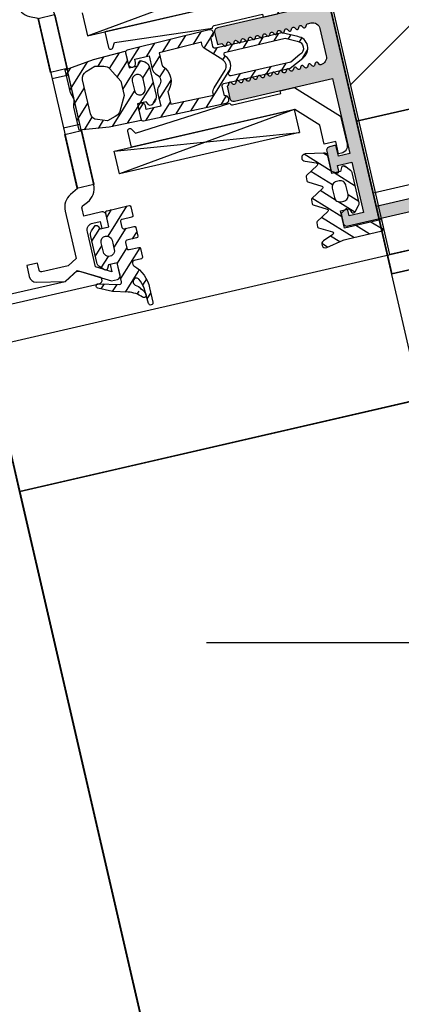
# Model space of a CAD drawing. Header units: centimetres. Extents: x -15121 to 17422, y -60492 to 0.
# Tile 52 of 256: x 1147 to 1152, y -30237 to -30223. Entities that reach past the tile are written whole.
import ezdxf

# ---------------------------------------------------------------- set-up
doc = ezdxf.new("R2010")
doc.units = ezdxf.units.CM
doc.header["$LTSCALE"] = 60
doc.linetypes.add('0', pattern=[0])
doc.linetypes.add('DP', pattern=[0.5, 0.3, -0.2])
for name, color, linetype in [('A-OKN', 3, 'Continuous'), ('A-SCI', 7, 'Continuous'), ('AIKA podłoga deski cała', 2, 'Continuous'), ('AIKA powierzchnie2', 2, 'Continuous'), ('AIKA sufity podwieszane', 8, 'Continuous'), ('AIKA TYNK2', 5, 'Continuous'), ('AIKA wymiarowanie ogólne rzut2', 7, 'Continuous'), ('AIKA ŚCIANA2', 8, 'Continuous'), ('BI_szr', 8, 'Continuous'), ('BSP podkonstrukcja', 8, 'Continuous'), ('podciagi i nadproza', 7, 'DP'), ('RI-ACCESS', 253, 'Continuous'), ('RI-GASKET', 253, 'Continuous'), ('RI-HATCH-I', 253, 'Continuous'), ('RI-HATCH-P', 253, 'Continuous'), ('RI-PROFILE', 8, 'Continuous'), ('słupy', 1, 'Continuous')]:
    doc.layers.add(name, color=color, linetype=linetype)
doc.styles.add('wymiar', font='txt.shx', dxfattribs={"width": 0.6})
doc.dimstyles.new('Dwudziestka', dxfattribs={"dimtxt": 7, "dimasz": 0.7, "dimexe": 5, "dimexo": 0, "dimgap": 2.5, "dimtad": 1, "dimtoh": 1, "dimdec": 3, "dimrnd": 0.5, "dimdsep": 46, "dimtxsty": 'wymiar', "dimblk": 'znacznik', "dimcen": 0, "dimdle": 5, "dimse1": 1, "dimse2": 1, "dimclrd": 256, "dimclre": 256, "dimclrt": 256, "dimadec": 0, "dimazin": 0, "dimtfac": 0.4, "dimtdec": 3, "dimtix": 1, "dimtofl": 0, "dimtmove": 2, "dimatfit": 3, "dimldrblk": 'znacznik', "dimfxl": 1, "dimtolj": 1, "dimarcsym": 0})

# ---------------------------------------------------------------- blocks, each defined once
blk = doc.blocks.new('0342524b')
at = {"layer": 'RI-PROFILE'}
blk.add_lwpolyline([(5.1, 14.15), (5.1, 0.5, -0.414214), (4.6, 0), (2.89, 0), (2.89, 0.61), (2.53, 0.83, -0.578039), (2.53, 1.17), (2.8, 1.33, 0.579014), (2.8, 1.67), (2.53, 1.83, -0.578039), (2.53, 2.17), (2.8, 2.33, 0.579014), (2.8, 2.67), (2.53, 2.83, -0.578039), (2.53, 3.17), (2.8, 3.33, 0.579014), (2.8, 3.67), (2.53, 3.83, -0.578039), (2.53, 4.17), (2.8, 4.33, 0.579014), (2.8, 4.67), (2.53, 4.83, -0.578039), (2.53, 5.17), (2.8, 5.33, 0.579014), (2.8, 5.67), (2.53, 5.83, -0.578039), (2.53, 6.17), (2.8, 6.33, 0.579014), (2.8, 6.67), (2.53, 6.82, -0.578039), (2.53, 7.17), (2.8, 7.32, 0.579014), (2.8, 7.67), (2.53, 7.83, -0.578039), (2.53, 8.17), (2.8, 8.33, 0.579014), (2.8, 8.67), (2.53, 8.83, -0.578039), (2.53, 9.17), (2.8, 9.33, 0.579014), (2.8, 9.67), (2.53, 9.82, -0.578039), (2.53, 10.17), (2.8, 10.32, 0.579014), (2.8, 10.67), (2.53, 10.83, -0.578039), (2.53, 11.17), (2.8, 11.33, 0.579014), (2.8, 11.67), (2.53, 11.83, -0.578039), (2.53, 12.17), (2.8, 12.33, 0.267843), (2.9, 12.5), (2.9, 13, 0.414214), (1.9, 14), (-1.91, 14, 0.414214), (-2.91, 13), (-2.91, 12.88), (-2.54, 12.67, -0.576369), (-2.54, 12.33), (-2.81, 12.17, 0.576369), (-2.81, 11.83), (-2.54, 11.67, -0.576369), (-2.54, 11.33), (-2.81, 11.17, 0.576369), (-2.81, 10.83), (-2.54, 10.67, -0.576369), (-2.54, 10.33), (-2.81, 10.17, 0.576369), (-2.81, 9.83), (-2.54, 9.67, -0.576369), (-2.54, 9.33), (-2.81, 9.17, 0.576369), (-2.81, 8.83), (-2.54, 8.67, -0.576369), (-2.54, 8.33), (-2.81, 8.17, 0.576369), (-2.81, 7.83), (-2.54, 7.67, -0.576369), (-2.54, 7.33), (-2.81, 7.17, 0.576369), (-2.81, 6.83), (-2.54, 6.67, -0.576369), (-2.54, 6.33), (-2.81, 6.17, 0.576369), (-2.81, 5.83), (-2.54, 5.67, -0.576369), (-2.54, 5.33), (-2.81, 5.17, 0.576369), (-2.81, 4.83), (-2.54, 4.67, -0.576369), (-2.54, 4.33), (-2.81, 4.17, 0.576369), (-2.81, 3.83), (-2.54, 3.67, -0.576369), (-2.54, 3.33), (-2.81, 3.17, 0.576369), (-2.81, 2.83), (-2.54, 2.67, -0.576369), (-2.54, 2.33), (-2.81, 2.17, 0.576369), (-2.81, 1.83), (-2.54, 1.67, -0.576369), (-2.54, 1.33), (-2.81, 1.17, 0.576369), (-2.81, 0.83), (-2.54, 0.67, -0.576369), (-2.54, 0.33), (-2.91, 0.11), (-2.91, 0), (-4.6, 0, -0.414214), (-5.1, 0.5), (-5.1, 14.15), (-15.5, 14.15), (-15.5, 12.55), (-14, 12.55), (-14, 11.65, -0.414214), (-14.5, 11.15), (-17.27, 11.15), (-17.67, 11.85, -0.57752), (-17.5, 12.15), (-16.7, 12.15), (-16.7, 14.15), (-23.7, 14.15), (-23.7, 12.15), (-22.9, 12.15, -0.57752), (-22.73, 11.85), (-23.13, 11.15), (-24.5, 11.15, -0.4142), (-25, 11.65), (-25, 119.85, -0.4142)], format="xyb", dxfattribs=at)
blk.add_lwpolyline([(-23.3, 26), (-23.3, 16), (23.3, 16)], dxfattribs=at)
blk = doc.blocks.new('0342524')
at = {"layer": 'RI-HATCH-P'}
h = blk.add_hatch(color=256, dxfattribs=at)
edge = h.paths.add_edge_path()
edge.add_arc((2.63, 3), 0.2, 119.7757, 239.894, ccw=False)
edge.add_line((2.53, 3.17), (2.8, 3.33))
edge.add_arc((2.7, 3.5), 0.199, 300.0227, 60.3085)
edge.add_line((2.8, 3.67), (2.53, 3.83))
edge.add_arc((2.63, 4), 0.2, 119.7757, 239.894, ccw=False)
edge.add_line((2.53, 4.17), (2.8, 4.33))
edge.add_arc((2.7, 4.5), 0.199, 300.0227, 60.3085)
edge.add_line((2.8, 4.67), (2.53, 4.83))
edge.add_arc((2.63, 5), 0.2, 119.7757, 239.894, ccw=False)
edge.add_line((2.53, 5.17), (2.8, 5.33))
edge.add_arc((2.7, 5.5), 0.199, 300.0227, 60.3085)
edge.add_line((2.8, 5.67), (2.53, 5.83))
edge.add_arc((2.63, 6), 0.2, 119.7757, 239.894, ccw=False)
edge.add_line((2.53, 6.17), (2.8, 6.33))
edge.add_arc((2.7, 6.5), 0.199, 300.0227, 60.3085)
edge.add_line((2.8, 6.67), (2.53, 6.82))
edge.add_arc((2.63, 7), 0.2, 119.7757, 239.894, ccw=False)
edge.add_line((2.53, 7.17), (2.8, 7.32))
edge.add_arc((2.7, 7.5), 0.199, 300.0227, 60.3085)
edge.add_line((2.8, 7.67), (2.53, 7.83))
edge.add_arc((2.63, 8), 0.2, 119.7757, 239.894, ccw=False)
edge.add_line((2.53, 8.17), (2.8, 8.33))
edge.add_arc((2.7, 8.5), 0.199, 300.0227, 60.3085)
edge.add_line((2.8, 8.67), (2.53, 8.83))
edge.add_arc((2.63, 9), 0.2, 119.7757, 239.894, ccw=False)
edge.add_line((2.53, 9.17), (2.8, 9.33))
edge.add_arc((2.7, 9.5), 0.199, 300.0227, 60.3085)
edge.add_line((2.8, 9.67), (2.53, 9.82))
edge.add_arc((2.63, 10), 0.2, 119.7757, 239.894, ccw=False)
edge.add_line((2.53, 10.17), (2.8, 10.32))
edge.add_arc((2.7, 10.5), 0.199, 300.0227, 60.3085)
edge.add_line((2.8, 10.67), (2.53, 10.83))
edge.add_arc((2.63, 11), 0.2, 119.7757, 239.894, ccw=False)
edge.add_line((2.53, 11.17), (2.8, 11.33))
edge.add_arc((2.7, 11.5), 0.199, 300.0227, 60.3085)
edge.add_line((2.8, 11.67), (2.53, 11.83))
edge.add_arc((2.63, 12), 0.2, 119.7757, 239.894, ccw=False)
edge.add_line((2.53, 12.17), (2.8, 12.33))
edge.add_arc((2.7, 12.5), 0.199, 300.0227, 360)
edge.add_line((2.9, 12.5), (2.9, 13))
edge.add_arc((1.9, 13), 1, 0, 90)
edge.add_line((1.9, 14), (-1.91, 14))
edge.add_arc((-1.91, 13), 1, 90, 180)
edge.add_line((-2.91, 13), (-2.91, 12.88))
edge.add_line((-2.91, 12.88), (-2.54, 12.67))
edge.add_arc((-2.64, 12.5), 0.201, 300.0843, 59.9157, ccw=False)
edge.add_line((-2.54, 12.33), (-2.81, 12.17))
edge.add_arc((-2.7, 12), 0.201, 120.0843, 239.9157)
edge.add_line((-2.81, 11.83), (-2.54, 11.67))
edge.add_arc((-2.64, 11.5), 0.201, 300.0843, 59.9157, ccw=False)
edge.add_line((-2.54, 11.33), (-2.81, 11.17))
edge.add_arc((-2.7, 11), 0.201, 120.0843, 239.9157)
edge.add_line((-2.81, 10.83), (-2.54, 10.67))
edge.add_arc((-2.64, 10.5), 0.201, 300.0843, 59.9157, ccw=False)
edge.add_line((-2.54, 10.33), (-2.81, 10.17))
edge.add_arc((-2.7, 10), 0.201, 120.0843, 239.9157)
edge.add_line((-2.81, 9.83), (-2.54, 9.67))
edge.add_arc((-2.64, 9.5), 0.201, 300.0843, 59.9157, ccw=False)
edge.add_line((-2.54, 9.33), (-2.81, 9.17))
edge.add_arc((-2.7, 9), 0.201, 120.0843, 239.9157)
edge.add_line((-2.81, 8.83), (-2.54, 8.67))
edge.add_arc((-2.64, 8.5), 0.201, 300.0843, 59.9157, ccw=False)
edge.add_line((-2.54, 8.33), (-2.81, 8.17))
edge.add_arc((-2.7, 8), 0.201, 120.0843, 239.9157)
edge.add_line((-2.81, 7.83), (-2.54, 7.67))
edge.add_arc((-2.64, 7.5), 0.201, 300.0843, 59.9157, ccw=False)
edge.add_line((-2.54, 7.33), (-2.81, 7.17))
edge.add_arc((-2.7, 7), 0.201, 120.0843, 239.9157)
edge.add_line((-2.81, 6.83), (-2.54, 6.67))
edge.add_arc((-2.64, 6.5), 0.201, 300.0843, 59.9157, ccw=False)
edge.add_line((-2.54, 6.33), (-2.81, 6.17))
edge.add_arc((-2.7, 6), 0.201, 120.0843, 239.9157)
edge.add_line((-2.81, 5.83), (-2.54, 5.67))
edge.add_arc((-2.64, 5.5), 0.201, 300.0843, 59.9157, ccw=False)
edge.add_line((-2.54, 5.33), (-2.81, 5.17))
edge.add_arc((-2.7, 5), 0.201, 120.0843, 239.9157)
edge.add_line((-2.81, 4.83), (-2.54, 4.67))
edge.add_arc((-2.64, 4.5), 0.201, 300.0843, 59.9157, ccw=False)
edge.add_line((-2.54, 4.33), (-2.81, 4.17))
edge.add_arc((-2.7, 4), 0.201, 120.0843, 239.9157)
edge.add_line((-2.81, 3.83), (-2.54, 3.67))
edge.add_arc((-2.64, 3.5), 0.201, 300.0843, 59.9157, ccw=False)
edge.add_line((-2.54, 3.33), (-2.81, 3.17))
edge.add_arc((-2.7, 3), 0.201, 120.0843, 239.9157)
edge.add_line((-2.81, 2.83), (-2.54, 2.67))
edge.add_arc((-2.64, 2.5), 0.201, 300.0843, 59.9157, ccw=False)
edge.add_line((-2.54, 2.33), (-2.81, 2.17))
edge.add_arc((-2.7, 2), 0.201, 120.0843, 239.9157)
edge.add_line((-2.81, 1.83), (-2.54, 1.67))
edge.add_arc((-2.64, 1.5), 0.201, 300.0843, 59.9157, ccw=False)
edge.add_line((-2.54, 1.33), (-2.81, 1.17))
edge.add_arc((-2.7, 1), 0.201, 120.0843, 239.9157)
edge.add_line((-2.81, 0.83), (-2.54, 0.67))
edge.add_arc((-2.64, 0.5), 0.201, 300.0843, 59.9157, ccw=False)
edge.add_line((-2.54, 0.33), (-2.91, 0.11))
edge.add_line((-2.91, 0.11), (-2.91, 0))
edge.add_line((-2.91, 0), (-4.6, 0))
edge.add_arc((-4.6, 0.5), 0.5, 180, 270, ccw=False)
edge.add_line((-5.1, 0.5), (-5.1, 14.15))
edge.add_line((-5.1, 14.15), (-15.5, 14.15))
edge.add_line((-15.5, 14.15), (-15.5, 12.55))
edge.add_line((-15.5, 12.55), (-14, 12.55))
edge.add_line((-14, 12.55), (-14, 11.65))
edge.add_arc((-14.5, 11.65), 0.5, 270, 360, ccw=False)
edge.add_line((-14.5, 11.15), (-17.27, 11.15))
edge.add_line((-17.27, 11.15), (-17.67, 11.85))
edge.add_arc((-17.5, 11.95), 0.2, 90.0148, 210.044, ccw=False)
edge.add_line((-17.5, 12.15), (-16.7, 12.15))
edge.add_line((-16.7, 12.15), (-16.7, 14.15))
edge.add_line((-16.7, 14.15), (-23.7, 14.15))
edge.add_line((-23.7, 14.15), (-23.7, 12.15))
edge.add_line((-23.7, 12.15), (-22.9, 12.15))
edge.add_arc((-22.9, 11.95), 0.2, 329.956, 89.9852, ccw=False)
edge.add_line((-22.73, 11.85), (-23.13, 11.15))
edge.add_line((-23.13, 11.15), (-24.5, 11.15))
edge.add_arc((-24.5, 11.65), 0.5, 180.0013, 269.9987, ccw=False)
edge.add_line((-25, 11.65), (-25, 119.85))
edge.add_arc((-24.5, 119.85), 0.5, 90.0013, 179.9987, ccw=False)
edge.add_line((-24.5, 120.35), (24.5, 120.35))
edge.add_arc((24.5, 119.85), 0.5, 0.0013, 89.9987, ccw=False)
edge.add_line((25, 119.85), (25, 11.65))
edge.add_arc((24.5, 11.65), 0.5, 270.0013, 359.9987, ccw=False)
edge.add_line((24.5, 11.15), (23.13, 11.15))
edge.add_line((23.13, 11.15), (22.73, 11.85))
edge.add_arc((22.9, 11.95), 0.2, 90.0148, 210.044, ccw=False)
edge.add_line((22.9, 12.15), (23.7, 12.15))
edge.add_line((23.7, 12.15), (23.7, 14.15))
edge.add_line((23.7, 14.15), (16.7, 14.15))
edge.add_line((16.7, 14.15), (16.7, 12.15))
edge.add_line((16.7, 12.15), (17.5, 12.15))
edge.add_arc((17.5, 11.95), 0.2, 329.956, 89.9852, ccw=False)
edge.add_line((17.67, 11.85), (17.27, 11.15))
edge.add_line((17.27, 11.15), (14.5, 11.15))
edge.add_arc((14.5, 11.65), 0.5, 180, 270, ccw=False)
edge.add_line((14, 11.65), (14, 12.55))
edge.add_line((14, 12.55), (15.5, 12.55))
edge.add_line((15.5, 12.55), (15.5, 14.15))
edge.add_line((15.5, 14.15), (5.1, 14.15))
edge.add_line((5.1, 14.15), (5.1, 0.5))
edge.add_arc((4.6, 0.5), 0.5, 270, 360, ccw=False)
edge.add_line((4.6, 0), (2.89, 0))
edge.add_line((2.89, 0), (2.89, 0.61))
edge.add_line((2.89, 0.61), (2.53, 0.83))
edge.add_arc((2.63, 1), 0.2, 119.7757, 239.894, ccw=False)
edge.add_line((2.53, 1.17), (2.8, 1.33))
edge.add_arc((2.7, 1.5), 0.199, 300.0227, 60.3085)
edge.add_line((2.8, 1.67), (2.53, 1.83))
edge.add_arc((2.63, 2), 0.2, 119.7757, 239.894, ccw=False)
edge.add_line((2.53, 2.17), (2.8, 2.33))
edge.add_arc((2.7, 2.5), 0.199, 300.0227, 60.3085)
edge.add_line((2.8, 2.67), (2.53, 2.83))
edge = h.paths.add_edge_path(flags=0)
edge.add_line((-21.84, 118.01), (-22, 117.85))
edge.add_line((-22, 117.85), (-22.5, 117.85))
edge.add_line((-22.5, 117.85), (-22.5, 117.45))
edge.add_line((-22.5, 117.45), (-22.66, 117.29))
edge.add_arc((-22.52, 117.15), 0.2, 135, 225)
edge.add_line((-22.66, 117.01), (-22.34, 116.69))
edge.add_arc((-22.48, 116.55), 0.2, 315, 45, ccw=False)
edge.add_line((-22.34, 116.41), (-22.66, 116.09))
edge.add_arc((-22.52, 115.95), 0.2, 135, 225)
edge.add_line((-22.66, 115.81), (-22.34, 115.49))
edge.add_arc((-22.48, 115.35), 0.2, 315, 45, ccw=False)
edge.add_line((-22.34, 115.21), (-22.66, 114.89))
edge.add_arc((-22.52, 114.75), 0.2, 135, 225)
edge.add_line((-22.66, 114.61), (-22.34, 114.29))
edge.add_arc((-22.48, 114.15), 0.2, 315, 45, ccw=False)
edge.add_line((-22.34, 114.01), (-23.3, 113.05))
edge.add_line((-23.3, 113.05), (-23.3, 103.25))
edge.add_line((-23.3, 103.25), (-21.9, 103.25))
edge.add_arc((-21.9, 102.35), 0.9, 270.0637, 90, ccw=False)
edge.add_line((-21.9, 101.45), (-23.3, 101.45))
edge.add_line((-23.3, 101.45), (-23.3, 91.45))
edge.add_line((-23.3, 91.45), (-22.5, 90.45))
edge.add_line((-22.5, 90.45), (-22.5, 86.45))
edge.add_line((-22.5, 86.45), (-23.3, 85.45))
edge.add_line((-23.3, 85.45), (-23.3, 32))
edge.add_line((-23.3, 32), (-22.5, 31))
edge.add_line((-22.5, 31), (-22.5, 27))
edge.add_line((-22.5, 27), (-23.3, 26))
edge.add_line((-23.3, 26), (-23.3, 16))
edge.add_line((-23.3, 16), (23.3, 16))
edge.add_line((23.3, 16), (23.3, 26))
edge.add_line((23.3, 26), (22.5, 27))
edge.add_line((22.5, 27), (22.5, 31))
edge.add_line((22.5, 31), (23.3, 32))
edge.add_line((23.3, 32), (23.3, 85.45))
edge.add_line((23.3, 85.45), (22.5, 86.45))
edge.add_line((22.5, 86.45), (22.5, 90.45))
edge.add_line((22.5, 90.45), (23.3, 91.45))
edge.add_line((23.3, 91.45), (23.3, 101.45))
edge.add_line((23.3, 101.45), (21.9, 101.45))
edge.add_arc((21.9, 102.35), 0.9, 90, 269.9363, ccw=False)
edge.add_line((21.9, 103.25), (23.3, 103.25))
edge.add_line((23.3, 103.25), (23.3, 113.05))
edge.add_line((23.3, 113.05), (22.34, 114.01))
edge.add_arc((22.48, 114.15), 0.2, 135, 225, ccw=False)
edge.add_line((22.34, 114.29), (22.66, 114.61))
edge.add_arc((22.52, 114.75), 0.2, 315, 45)
edge.add_line((22.66, 114.89), (22.34, 115.21))
edge.add_arc((22.48, 115.35), 0.2, 135, 225, ccw=False)
edge.add_line((22.34, 115.49), (22.66, 115.81))
edge.add_arc((22.52, 115.95), 0.2, 315, 45)
edge.add_line((22.66, 116.09), (22.34, 116.41))
edge.add_arc((22.48, 116.55), 0.2, 135, 225, ccw=False)
edge.add_line((22.34, 116.69), (22.7, 117.05))
edge.add_line((22.7, 117.05), (22.5, 117.25))
edge.add_line((22.5, 117.25), (22.5, 117.85))
edge.add_line((22.5, 117.85), (21.8, 117.85))
edge.add_line((21.8, 117.85), (21.6, 118.05))
edge.add_line((21.6, 118.05), (21.24, 117.69))
edge.add_arc((21.1, 117.83), 0.2, 225, 315, ccw=False)
edge.add_line((20.96, 117.69), (20.64, 118.01))
edge.add_arc((20.5, 117.87), 0.2, 45, 135)
edge.add_line((20.36, 118.01), (20.04, 117.69))
edge.add_arc((19.9, 117.83), 0.2, 225, 315, ccw=False)
edge.add_line((19.76, 117.69), (19.44, 118.01))
edge.add_arc((19.3, 117.87), 0.2, 45, 135)
edge.add_line((19.16, 118.01), (18.84, 117.69))
edge.add_arc((18.7, 117.83), 0.2, 225, 315, ccw=False)
edge.add_line((18.56, 117.69), (18.24, 118.01))
edge.add_arc((18.1, 117.87), 0.2, 45, 135)
edge.add_line((17.96, 118.01), (17.64, 117.69))
edge.add_arc((17.5, 117.83), 0.2, 225, 315, ccw=False)
edge.add_line((17.36, 117.69), (17.04, 118.01))
edge.add_arc((16.9, 117.87), 0.2, 45, 135)
edge.add_line((16.76, 118.01), (16.44, 117.69))
edge.add_arc((16.3, 117.83), 0.2, 225, 315, ccw=False)
edge.add_line((16.16, 117.69), (15.2, 118.65))
edge.add_line((15.2, 118.65), (-15.2, 118.65))
edge.add_line((-15.2, 118.65), (-16.16, 117.69))
edge.add_arc((-16.3, 117.83), 0.2, 225, 315, ccw=False)
edge.add_line((-16.44, 117.69), (-16.76, 118.01))
edge.add_arc((-16.9, 117.87), 0.2, 45, 135)
edge.add_line((-17.04, 118.01), (-17.36, 117.69))
edge.add_arc((-17.5, 117.83), 0.2, 225, 315, ccw=False)
edge.add_line((-17.64, 117.69), (-17.96, 118.01))
edge.add_arc((-18.1, 117.87), 0.2, 45, 135)
edge.add_line((-18.24, 118.01), (-18.56, 117.69))
edge.add_arc((-18.7, 117.83), 0.2, 225, 315, ccw=False)
edge.add_line((-18.84, 117.69), (-19.16, 118.01))
edge.add_arc((-19.3, 117.87), 0.2, 45, 135)
edge.add_line((-19.44, 118.01), (-19.76, 117.69))
edge.add_arc((-19.9, 117.83), 0.2, 225, 315, ccw=False)
edge.add_line((-20.04, 117.69), (-20.36, 118.01))
edge.add_arc((-20.5, 117.87), 0.2, 45, 135)
edge.add_line((-20.64, 118.01), (-20.96, 117.69))
edge.add_arc((-21.1, 117.83), 0.2, 225, 315, ccw=False)
edge.add_line((-21.24, 117.69), (-21.56, 118.01))
edge.add_arc((-21.7, 117.87), 0.2, 45, 135)
blk.add_blockref('0342524b', (0, 0))
blk = doc.blocks.new('0340070B')
at = {"layer": 'RI-HATCH-I'}
h = blk.add_hatch(dxfattribs=at)
h.set_pattern_fill('_U', color=256, scale=1.5, angle=45, style=0, pattern_type=0)
h.set_pattern_definition([(45, (-168.296, -76.7082), (-1.06066, 1.06066), [])])
edge = h.paths.add_edge_path(flags=16)
edge.add_line((1.78, -7.8), (1.7, -7.72))
edge.add_arc((0, -9.42), 2.4, 45, 135)
edge.add_line((-1.7, -7.72), (-1.78, -7.8))
edge.add_line((-1.78, -7.8), (-3.57, -7.8))
edge.add_line((-3.57, -7.8), (-3.67, -1.9))
edge.add_line((-3.67, -1.9), (-3.42, -1.9))
edge.add_arc((-3.42, -0.9), 1, 269.9827, 314.981)
edge.add_line((-2.71, -1.61), (-0.71, 0.39))
edge.add_arc((0, -0.31), 1, 44.9999, 135.0001, ccw=False)
edge.add_line((0.71, 0.39), (2.71, -1.61))
edge.add_arc((3.42, -0.9), 1, 225.019, 270.0173)
edge.add_line((3.42, -1.9), (3.67, -1.9))
edge.add_line((3.67, -1.9), (3.57, -7.8))
edge.add_line((3.57, -7.8), (1.78, -7.8))
edge = h.paths.add_edge_path()
edge.add_line((-2.45, -0.2), (-2.45, 2.9))
edge.add_arc((-2.45, 3), 0.1, 90, 270, ccw=False)
edge.add_line((-2.45, 3.1), (-2.45, 5.9))
edge.add_arc((-2.45, 6), 0.1, 90, 270, ccw=False)
edge.add_line((-2.45, 6.1), (-2.45, 9))
edge.add_line((-2.45, 9), (-1.49, 10.98))
edge.add_arc((0, 10.4), 1.6, 21.4224, 158.5776, ccw=False)
edge.add_line((1.49, 10.98), (2.45, 9))
edge.add_line((2.45, 9), (2.45, 6.1))
edge.add_arc((2.45, 6), 0.1, 270, 90, ccw=False)
edge.add_line((2.45, 5.9), (2.45, 3.1))
edge.add_arc((2.45, 3), 0.1, 270, 90, ccw=False)
edge.add_line((2.45, 2.9), (2.45, -0.2))
edge.add_arc((2.75, -0.2), 0.3, 180.0013, 269.9987)
edge.add_line((2.75, -0.5), (4.09, -0.5))
edge.add_arc((4.59, -0.5), 0.5, 0.4454, 179.8983, ccw=False)
edge.add_line((5.09, -0.5), (4.9, -11.91))
edge.add_arc((4.6, -11.9), 0.3, 270.0183, 359.2126, ccw=False)
edge.add_line((4.6, -12.2), (3, -12.2))
edge.add_arc((3, -11.7), 0.5, 90, 270, ccw=False)
edge.add_line((3, -11.2), (3.5, -11.2))
edge.add_line((3.5, -11.2), (3.5, -9.2))
edge.add_line((3.5, -9.2), (1.61, -9.2))
edge.add_arc((1.61, -8.2), 1, 224.9904, 269.9887, ccw=False)
edge.add_line((0.91, -8.91), (0.71, -8.71))
edge.add_arc((0, -9.42), 1, 44.9999, 135.0001)
edge.add_line((-0.71, -8.71), (-0.91, -8.91))
edge.add_arc((-1.61, -8.2), 1, 270.0113, 315.0096, ccw=False)
edge.add_line((-1.61, -9.2), (-3.5, -9.2))
edge.add_line((-3.5, -9.2), (-3.5, -11.2))
edge.add_line((-3.5, -11.2), (-3, -11.2))
edge.add_arc((-3, -11.7), 0.5, 270, 90, ccw=False)
edge.add_line((-3, -12.2), (-4.6, -12.2))
edge.add_arc((-4.6, -11.9), 0.3, 180.7874, 269.9817, ccw=False)
edge.add_line((-4.9, -11.91), (-5.09, -0.5))
edge.add_arc((-4.59, -0.5), 0.5, 0.3453, 180.686, ccw=False)
edge.add_line((-4.09, -0.5), (-2.75, -0.5))
edge.add_arc((-2.75, -0.2), 0.3, 269.8139, 359.9954)
edge = h.paths.add_edge_path(flags=16)
edge.add_line((1.65, 1.02), (1.65, 9.27))
edge.add_line((1.65, 9.27), (0.93, 10.76))
edge.add_arc((0, 10.4), 1, 21.5109, 161.0609)
edge.add_line((-0.95, 10.72), (-1.65, 9.27))
edge.add_line((-1.65, 9.27), (-1.65, 1.02))
edge.add_arc((-1.35, 1.02), 0.3, 180.0085, 315.0063)
edge.add_line((-1.14, 0.81), (-1.13, 0.82))
edge.add_arc((0, -0.31), 1.6, 45.0005, 134.9995, ccw=False)
edge.add_line((1.13, 0.82), (1.14, 0.81))
edge.add_arc((1.35, 1.02), 0.3, 224.9937, 359.9915)
edge.add_line((1.65, 1.02), (1.65, 1.02))
at = {"layer": 'RI-PROFILE'}
blk.add_lwpolyline([(-2.45, -0.2), (-2.45, 2.9, -1), (-2.45, 3.1), (-2.45, 5.9, -1), (-2.45, 6.1), (-2.45, 9), (-1.49, 10.98, -0.681867), (1.49, 10.98), (2.45, 9), (2.45, 6.1, -1), (2.45, 5.9), (2.45, 3.1, -1), (2.45, 2.9), (2.45, -0.2, 0.4142), (2.75, -0.5), (4.09, -0.5, -0.995237), (5.09, -0.5), (4.9, -11.91, -0.410101), (4.6, -12.2), (3, -12.2, -1), (3, -11.2), (3.5, -11.2), (3.5, -9.2), (1.61, -9.2, -0.198905), (0.91, -8.91), (0.71, -8.71, 0.414215), (-0.71, -8.71), (-0.91, -8.91, -0.198905), (-1.61, -9.2), (-3.5, -9.2), (-3.5, -11.2), (-3, -11.2, -1), (-3, -12.2), (-4.6, -12.2, -0.410101), (-4.9, -11.91), (-5.09, -0.5, -1.002977), (-4.09, -0.5), (-2.75, -0.5, 0.415141), (-2.45, -0.2)], format="xyb", dxfattribs=at)
for points in [[(1.65, 1.02), (1.65, 9.27), (0.93, 10.76, 0.697286), (-0.95, 10.72), (-1.65, 9.27), (-1.65, 1.02, 0.668165), (-1.14, 0.81), (-1.13, 0.82, -0.414209), (1.13, 0.82), (1.14, 0.81, 0.668165), (1.65, 1.02)], [(1.78, -7.8), (1.7, -7.72, 0.414213), (-1.7, -7.72), (-1.78, -7.8), (-3.57, -7.8), (-3.67, -1.9), (-3.42, -1.9, 0.198905), (-2.71, -1.61), (-0.71, 0.39, -0.414215), (0.71, 0.39), (2.71, -1.61, 0.198905), (3.42, -1.9), (3.67, -1.9), (3.57, -7.8)]]:
    blk.add_lwpolyline(points, format="xyb", close=True, dxfattribs=at)
blk = doc.blocks.new('0809523V')
at = {"layer": 'RI-HATCH-I'}
h = blk.add_hatch(dxfattribs=at)
h.set_pattern_fill('_U', color=256, scale=1.5, angle=135, style=0, pattern_type=0)
h.set_pattern_definition([(135, (8.7866, -8.6232), (-1.06066, -1.06066), [])])
edge = h.paths.add_edge_path(flags=16)
edge.add_arc((-0.75, 0.66), 0.75, 0.0001, 179.9999, ccw=False)
edge.add_line((0, 0.66), (0, -0.64))
edge.add_arc((-0.75, -0.64), 0.75, 180.0001, 359.9999, ccw=False)
edge.add_line((-1.5, -0.64), (-1.5, 0.66))
edge = h.paths.add_edge_path()
edge.add_line((-2.7, 1.98), (-2.7, -1.95))
edge.add_arc((-1.7, -1.95), 0.999, 180.0177, 236.731)
edge.add_line((-2.25, -2.78), (-1.86, -3.04))
edge.add_arc((-1.7, -2.79), 0.298, 236.3543, 331.97)
edge.add_line((-1.44, -2.93), (-1.2, -2.49))
edge.add_line((-1.2, -2.49), (0, -2.49))
edge.add_line((0, -2.49), (0, -4.79))
edge.add_line((0, -4.79), (4.46, -4.71))
edge.add_line((4.46, -4.71), (8.5, -4.2))
edge.add_line((8.5, -4.2), (8.5, -1))
edge.add_line((8.5, -1), (8.2, 0))
edge.add_line((8.2, 0), (8.5, 1))
edge.add_line((8.5, 1), (8.5, 4.2))
edge.add_line((8.5, 4.2), (4.46, 4.72))
edge.add_line((4.46, 4.72), (0, 4.81))
edge.add_line((0, 4.81), (0, 2.51))
edge.add_line((0, 2.51), (-1.2, 2.51))
edge.add_line((-1.2, 2.51), (-1.44, 2.96))
edge.add_arc((-1.7, 2.82), 0.298, 28.03, 123.6457)
edge.add_line((-1.86, 3.06), (-2.25, 2.81))
edge.add_arc((-1.7, 1.98), 0.999, 123.2563, 179.995)
edge = h.paths.add_edge_path(flags=16)
edge.add_arc((3.44, 2.5), 1, 97.5355, 151.62)
edge.add_line((2.56, 2.97), (1.5, 1.01))
edge.add_line((1.5, 1.01), (1.5, -0.99))
edge.add_line((1.5, -0.99), (2.56, -2.94))
edge.add_arc((3.44, -2.47), 1, 208.38, 262.4645)
edge.add_line((3.31, -3.46), (4.46, -3.81))
edge.add_line((4.46, -3.81), (5.76, -3.33))
edge.add_arc((5.5, -2.37), 1, 285.0373, 0)
edge.add_line((6.5, -2.37), (6.5, 2.37))
edge.add_arc((5.5, 2.37), 1, 0, 74.9627)
edge.add_line((5.76, 3.33), (4.46, 3.8))
edge.add_line((4.46, 3.8), (3.31, 3.49))
at = {"layer": 'RI-GASKET'}
for points in [[(-2.7, 1.98), (-2.7, -1.95, 0.252636), (-2.25, -2.78), (-1.86, -3.04, 0.443221), (-1.44, -2.93), (-1.2, -2.49), (0, -2.49), (0, -4.79), (4.46, -4.71), (8.5, -4.2), (8.5, -1), (8.2, 0), (8.5, 1), (8.5, 4.2), (4.46, 4.72), (0, 4.81), (0, 2.51), (-1.2, 2.51), (-1.44, 2.96, 0.443221), (-1.86, 3.06), (-2.25, 2.81, 0.252754)], [(3.31, 3.49, 0.240469), (2.56, 2.97), (1.5, 1.01), (1.5, -0.99), (2.56, -2.94, 0.240469), (3.31, -3.46), (4.46, -3.81), (5.76, -3.33, 0.339273), (6.5, -2.37), (6.5, 2.37, 0.339273), (5.76, 3.33), (4.46, 3.8)], [(-1.5, 0.66, -0.999997), (0, 0.66), (0, -0.64, -0.999997), (-1.5, -0.64)]]:
    blk.add_lwpolyline(points, format="xyb", close=True, dxfattribs=at)
blk = doc.blocks.new('07382082')
at = {"layer": 'RI-ACCESS'}
blk.add_lwpolyline([(3.8, -8.4), (-1.4, -3.2), (-1.4, 0.7, -0.41434001), (-0.4, 1.7), (0, 1.7), (0, 0), (1.6002, 0), (1.6002, -2.665), (4.4356, -5.5), (27.1, -5.5), (27.1, -7.7, -0.76745), (26.54, -7.85), (26.165, -7.2), (12.8, -8.3, 0.4142), (12.5, -8), (5.8, -8), (5.8, -8.4)], format="xyb", close=True, dxfattribs=at)
blk = doc.blocks.new('0342535b')
at = {"layer": 'RI-PROFILE'}
blk.add_lwpolyline([(-15.65, -0.5), (-15.65, -3), (-14.65, -3, 0.297959), (-14.2, -2.7), (-13.92, -2.08, -0.297959), (-11.82, -0.7), (11.72, -0.7, -0.297959), (13.83, -2.08), (14.1, -2.7, 0.297959), (14.56, -3), (15.55, -3), (15.55, -0.5, -0.414214), (16.05, 0), (17.75, 0), (17.75, -1), (16.75, -1), (16.75, -2, 0.414214), (17.75, -3), (22.6, -3), (23.75, -1), (22.75, -1), (22.75, 0), (24.45, 0, -0.414203), (24.95, -0.5), (24.95, -1.32), (22.54, -5.5), (23.65, -7.42), (22.84, -11.28, -0.339529), (21.88, -12.02), (20.35, -12.02), (20.35, -10.52), (21.35, -10.52, 0.414203), (21.65, -10.22), (21.65, -6.56), (20.92, -5.3), (14.33, -5.3, -0.277424), (12.3, -4.08), (11.82, -3), (-11.82, -3), (-12.39, -4.08, -0.277424), (-14.42, -5.3), (-21.01, -5.3), (-21.74, -6.56), (-21.74, -10.22, 0.414203), (-21.44, -10.52), (-20.45, -10.52), (-20.45, -12.02), (-21.97, -12.02, -0.339302), (-22.93, -11.28), (-23.74, -7.42), (-22.63, -5.5), (-25.05, -1.32), (-25.05, -0.5, -0.414203), (-24.55, 0), (-22.85, 0), (-22.85, -1), (-23.85, -1), (-22.69, -3), (-17.85, -3, 0.414214), (-16.85, -2), (-16.85, -1), (-17.85, -1), (-17.85, 0), (-16.15, 0, -0.414214)], format="xyb", close=True, dxfattribs=at)
for points in [[(-11.8, -3.06), (-11.77, -3), (-4.3, -3), (-4.3, -0.7), (-11.77, -0.7), (-11.8, -0.7)], [(11.77, -0.7), (4.3, -0.7), (4.3, -3), (11.8, -3), (11.8, -0.7)]]:
    blk.add_lwpolyline(points, close=True, dxfattribs=at)
blk.add_lwpolyline([(3.4, -0.7), (3.4, -3), (-3.4, -3), (-3.4, -0.7), (3.4, -0.7)], dxfattribs=at)
blk = doc.blocks.new('0809843v2')
at = {"layer": 'RI-HATCH-I'}
h = blk.add_hatch(dxfattribs=at)
h.set_pattern_fill('_U', color=256, scale=1.5, angle=405, style=0, pattern_type=0)
h.set_pattern_definition([(135, (-59.275, -52.7701), (1.06066, 1.06066), [])])
edge = h.paths.add_edge_path(flags=16)
edge.add_arc((0.57, -2.25), 0.75, 270, 90, ccw=False)
edge.add_line((0.57, -3), (-0.73, -3))
edge.add_arc((-0.73, -2.25), 0.75, 90, 270, ccw=False)
edge.add_line((-0.73, -1.5), (0.57, -1.5))
edge = h.paths.add_edge_path()
edge.add_line((-5.19, -5.15), (-5.16, -5.04))
edge.add_line((-5.16, -5.04), (-5.14, -4.95))
edge.add_arc((-5.64, -5), 0.5, 5.7364, 143.1953)
edge.add_arc((-8.57, -2.83), 3.15, 288.7008, 323.5621, ccw=False)
edge.add_arc((-7.67, -5.53), 0.3, 130.5771, 291.8451, ccw=False)
edge.add_arc((-10.28, -2.56), 3.64, 311.3205, 344.6151)
edge.add_line((-6.76, -3.53), (-6.22, -1.5))
edge.add_line((-6.22, -1.5), (-5.31, 0.32))
edge.add_arc((-5.03, 0.2), 0.3, 344.9789, 155.9617, ccw=False)
edge.add_line((-4.75, 0.12), (-5.48, -2.62))
edge.add_arc((-5.19, -2.7), 0.3, 165.0329, 270)
edge.add_line((-5.19, -3), (-2.58, -3))
edge.add_line((-2.58, -3), (-2.58, -1.8))
edge.add_line((-2.58, -1.8), (-3.02, -1.56))
edge.add_arc((-2.88, -1.3), 0.3, 135.1034, 241.8289, ccw=False)
edge.add_line((-3.09, -1.09), (-2.59, -0.59))
edge.add_arc((-1.89, -1.3), 1, 89.9885, 134.894, ccw=False)
edge.add_line((-1.89, -0.3), (1.73, -0.3))
edge.add_arc((1.73, -1.3), 1, 45.116, 90.0015, ccw=False)
edge.add_line((2.44, -0.59), (2.94, -1.09))
edge.add_arc((2.72, -1.3), 0.3, 298.0194, 44.7778, ccw=False)
edge.add_line((2.86, -1.56), (2.42, -1.8))
edge.add_line((2.42, -1.8), (2.42, -3))
edge.add_line((2.42, -3), (4.37, -3))
edge.add_arc((4.37, -3.25), 0.25, 0, 90, ccw=False)
edge.add_line((4.62, -3.25), (4.62, -6.3))
edge.add_arc((4.42, -6.3), 0.2, 270.0011, 359.9989, ccw=False)
edge.add_line((4.42, -6.5), (3.22, -6.5))
edge.add_arc((3.22, -6.3), 0.2, 180.0011, 269.9989, ccw=False)
edge.add_line((3.02, -6.3), (3.02, -4.95))
edge.add_arc((2.77, -4.95), 0.25, 0, 90)
edge.add_line((2.77, -4.7), (1.97, -4.7))
edge.add_arc((1.97, -4.95), 0.25, 90, 180)
edge.add_line((1.72, -4.95), (1.72, -6.3))
edge.add_arc((1.52, -6.3), 0.2, 270.0011, 359.9989, ccw=False)
edge.add_line((1.52, -6.5), (0.32, -6.5))
edge.add_arc((0.32, -6.3), 0.2, 180.0011, 269.9989, ccw=False)
edge.add_line((0.12, -6.3), (0.12, -4.95))
edge.add_arc((-0.13, -4.95), 0.25, 0, 90)
edge.add_line((-0.13, -4.7), (-0.93, -4.7))
edge.add_arc((-0.93, -4.95), 0.25, 90, 180)
edge.add_line((-1.18, -4.95), (-1.18, -6.3))
edge.add_arc((-1.38, -6.3), 0.2, 270.0011, 359.9989, ccw=False)
edge.add_line((-1.38, -6.5), (-2.58, -6.5))
edge.add_arc((-2.58, -6.3), 0.2, 180.0011, 269.9989, ccw=False)
edge.add_line((-2.78, -6.3), (-2.78, -5.3))
edge.add_arc((-3.08, -5.3), 0.3, 0, 90)
edge.add_line((-3.08, -5), (-3.24, -5))
edge.add_arc((-3.24, -5.3), 0.3, 90, 137.4083)
edge.add_arc((-6.76, -1.93), 4.57, 268.5062, 316.1734, ccw=False)
edge.add_line((-6.87, -6.5), (-8.86, -6.5))
edge.add_arc((-8.87, -6.2), 0.302, 91.3967, 270.6142, ccw=False)
edge.add_line((-8.87, -5.9), (-6.72, -5.78))
edge.add_arc((-7.3, -1.72), 4.1, 278.1576, 297.9174)
edge.add_line((-5.38, -5.34), (-5.33, -5.31))
edge.add_line((-5.33, -5.31), (-5.25, -5.24))
edge.add_line((-5.25, -5.24), (-5.19, -5.15))
at = {"layer": 'RI-GASKET'}
for points in [[(-5.19, -5.15), (-5.16, -5.04), (-5.14, -4.95, 0.68381), (-6.04, -4.7, -0.153295), (-7.56, -5.81, -0.848572), (-7.87, -5.3, 0.146306), (-6.76, -3.53), (-6.22, -1.5), (-5.31, 0.32, -0.924252), (-4.75, 0.12), (-5.48, -2.62, 0.492967), (-5.19, -3), (-2.58, -3), (-2.58, -1.8), (-3.02, -1.56, -0.50254), (-3.09, -1.09), (-2.59, -0.59, -0.198484), (-1.89, -0.3), (1.73, -0.3, -0.198393), (2.44, -0.59), (2.94, -1.09, -0.50272), (2.86, -1.56), (2.42, -1.8), (2.42, -3), (4.37, -3, -0.414214), (4.62, -3.25), (4.62, -6.3, -0.414203), (4.42, -6.5), (3.22, -6.5, -0.414203), (3.02, -6.3), (3.02, -4.95, 0.414214), (2.77, -4.7), (1.97, -4.7, 0.414214), (1.72, -4.95), (1.72, -6.3, -0.414203), (1.52, -6.5), (0.32, -6.5, -0.414203), (0.12, -6.3), (0.12, -4.95, 0.414214), (-0.13, -4.7), (-0.93, -4.7, 0.414214), (-1.18, -4.95), (-1.18, -6.3, -0.414203), (-1.38, -6.5), (-2.58, -6.5, -0.414203), (-2.78, -6.3), (-2.78, -5.3, 0.414214), (-3.08, -5), (-3.24, -5, 0.20986), (-3.46, -5.1, -0.211039), (-6.87, -6.5), (-8.86, -6.5, -0.993195), (-8.87, -5.9), (-6.72, -5.78, 0.086433), (-5.38, -5.34), (-5.33, -5.31), (-5.25, -5.24)], [(0.57, -1.5, -1), (0.57, -3), (-0.73, -3, -1), (-0.73, -1.5)]]:
    blk.add_lwpolyline(points, format="xyb", close=True, dxfattribs=at)
blk = doc.blocks.new('0340537b')
at = {"layer": 'RI-PROFILE'}
blk.add_lwpolyline([(1.2, -10.589), (46.1999, -10.589, 0.41421393), (47.3999, -9.389), (47.3999, 0), (46.5769, 1.425, -0.25313157), (46.5519, 2.435), (47.9149, 4.795, -0.26890069), (48.1739, 4.945), (48.1989, 4.945, -0.41420267), (48.6989, 4.445), (48.6989, -9.39, -0.41423883), (45.6989, -12.389), (1.6999, -12.389, -0.41424665), (-1.2998, -9.39), (-1.2997, 4.424, -0.41420267), (-0.7997, 4.924), (-0.7869, 4.924, -0.26797514), (-0.5271, 4.774), (0.8294, 2.424, -0.27784705), (0.8225, 1.425), (0, 0), (0, -9.389, 0.41413068)], format="xyb", close=True, dxfattribs=at)
blk = doc.blocks.new('0809815V1')
at = {"layer": 'RI-HATCH-I'}
h = blk.add_hatch(dxfattribs=at)
h.set_pattern_fill('_USER', color=256, scale=1.5, angle=-45, style=0, pattern_type=0)
h.set_pattern_definition([(315, (40.2305, -16.4887), (1.06066, 1.06066), [])])
h.paths.add_polyline_path([(-6, 2.2), (-5, 2.2), (-5, -3), (-2.6, -3), (-2.6, -1.8), (-3.09, -1.56, -0.531436), (-3.14, -1.07), (-2.45, -0.44, -0.194966), (-2.1, -0.3), (2.1, -0.3, -0.194966), (2.45, -0.44), (3.14, -1.07, -0.531436), (3.09, -1.56), (2.6, -1.8), (2.6, -3), (5.05, -3, -0.363286), (5.54, -3.41), (5.99, -5.93, -0.933237), (5.02, -6.14), (4.47, -4.74, 0.655672), (4.11, -4.7), (3.12, -6.4, -0.26789), (2.95, -6.5), (2.41, -6.5, -0.26789), (2.24, -6.4), (1.25, -4.7, 0.577202), (0.91, -4.7), (-0.08, -6.4, -0.26789), (-0.25, -6.5), (-0.79, -6.5, -0.26789), (-0.96, -6.4), (-1.95, -4.7, 0.577202), (-2.29, -4.7), (-3.28, -6.4, -0.26789), (-3.45, -6.5), (-3.98, -6.5, -0.271876), (-4.16, -6.4), (-5.1, -4.7, 0.666352), (-5.47, -4.74), (-6.02, -6.14, -0.933237), (-6.99, -5.93), (-6.55, -3.56, 0.035869), (-6.5, -2.84), (-6.5, 1.7, -0.414214)])
h.paths.add_polyline_path([(-1.4, -2.65), (-1.4, -2.25, -0.414214), (-0.65, -1.5), (0.65, -1.5, -0.414214), (1.4, -2.25), (1.4, -2.65, -0.414214), (0.65, -3.4), (-0.65, -3.4, -0.414214)], flags=16)
at = {"layer": 'RI-GASKET'}
for points in [[(-5, -3), (-2.6, -3), (-2.6, -1.8), (-3.09, -1.56, -0.508416), (-3.16, -1.08), (-2.45, -0.44, -0.194966), (-2.1, -0.3), (2.1, -0.3, -0.194966), (2.45, -0.44), (3.16, -1.08, -0.508416), (3.09, -1.56), (2.6, -1.8), (2.6, -3), (5.05, -3, -0.363286), (5.54, -3.41), (5.99, -5.93, -0.933237), (5.02, -6.14), (4.47, -4.74, 0.666352), (4.1, -4.7), (3.12, -6.4, -0.26789), (2.95, -6.5), (2.41, -6.5, -0.26789), (2.24, -6.4), (1.25, -4.7, 0.577202), (0.91, -4.7), (-0.08, -6.4, -0.26789), (-0.25, -6.5), (-0.79, -6.5, -0.26789), (-0.96, -6.4), (-1.95, -4.7, 0.577202), (-2.29, -4.7), (-3.28, -6.4, -0.26789), (-3.45, -6.5), (-3.98, -6.5, -0.271876), (-4.16, -6.4), (-5.1, -4.7, 0.666352), (-5.47, -4.74), (-6.02, -6.14, -0.933237), (-6.99, -5.93), (-6.55, -3.56, 0.035868), (-6.5, -2.84), (-6.5, 1.7, -0.414214), (-6, 2.2), (-5, 2.2)], [(-0.65, -3.4, -0.414214), (-1.4, -2.65), (-1.4, -2.25, -0.414214), (-0.65, -1.5), (0.65, -1.5, -0.414214), (1.4, -2.25), (1.4, -2.65, -0.414214), (0.65, -3.4)]]:
    blk.add_lwpolyline(points, format="xyb", close=True, dxfattribs=at)
blk = doc.blocks.new('słupek fasady cw50x109.2')
at = {"layer": 'RI-PROFILE', "linetype": '0'}
for p, q in [((13.72, 0.801), (11.22, 1.119)), ((13.72, 1.119), (13.72, 0.801)), ((13.72, 0.801), (11.22, 0.801)), ((11.22, -0.801), (11.22, -1.119)), ((13.72, -0.801), (11.22, -1.119)), ((11.22, -0.801), (13.72, -1.119)), ((13.72, -0.801), (11.22, -0.801)), ((13.72, -1.119), (13.72, -0.801)), ((11.22, -1.119), (13.72, -1.119))]:
    blk.add_line(p, q, dxfattribs=at)
at = {"layer": 'RI-PROFILE', "linetype": '0', "yscale": 0.1, "zscale": 0.1}
for name, p, xscale, rotation in [('0342524', (12.035, 0), 0.1, 89.99999999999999), ('0342535b', (14.02, -0.001), 0.1, 89.99999999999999), ('0340537b', (14.764, -2.375), 0.1, 89.99999999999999), ('0340070B', (12.05, 0), 0.1, 89.99999999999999), ('07382082', (10.77, -1.351), -0.1, 180), ('0809815V1', (10.62, -2.02), 0.1, 89.9999999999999), ('0809843v2', (14.32, -2.028), -0.1, 270)]:
    blk.add_blockref(name, p, dxfattribs=dict(at, xscale=xscale, rotation=rotation))
at = {"layer": 'RI-PROFILE', "linetype": '0', "xscale": 0.1, "yscale": 0.1, "zscale": 0.1}
for name, p in [('07382082', (10.77, 1.351)), ('0809523V', (13.27, -0.001))]:
    blk.add_blockref(name, p, dxfattribs=at)
blk = doc.blocks.new('SL podciągi restauracja')
at = {"layer": 'BI_szr'}
h = blk.add_hatch(dxfattribs=at)
h.set_pattern_fill('BIK_ZELBET', color=256, scale=5, angle=135, style=0)
h.set_pattern_definition([(180, (4159.959, -42666.902), (-2e-15, -10), []), (180, (4154.959, -42661.902), (-2e-15, -10), [5, -3.5])])
h.paths.add_polyline_path([(578.232, -27674.064), (601.402, -27774.424), (578.017, -27779.823), (554.847, -27679.463)])
at = {"layer": 'podciagi i nadproza'}
blk.add_lwpolyline([(578.232, -27674.064), (554.847, -27679.463), (500.859, -27445.614), (524.244, -27440.215), (578.232, -27674.064)], dxfattribs=at)
at = {"layer": 'słupy', "color": 4}
blk.add_lwpolyline([(578.232, -27674.064), (601.402, -27774.424), (578.017, -27779.823), (554.847, -27679.463), (578.232, -27674.064)], dxfattribs=at)
blk = doc.blocks.new('znacznik')
at = {"color": 0}
for points in [[(0, -5), (0, 5)], [(-4, 0), (4, 0)]]:
    blk.add_lwpolyline(points, dxfattribs=at)
at = {"color": 1}
blk.add_lwpolyline([(-2.121, -2.121), (2.121, 2.121)], dxfattribs=at)
blk = doc.blocks.new('*D5376')
at = {"layer": 'AIKA wymiarowanie ogólne rzut2', "lineweight": -2, "transparency": 16777216}
blk.add_line((1090.253, -29865.615), (1674.485, -29730.734), dxfattribs=at)
at = {"layer": 'Defpoints', "color": 0, "transparency": 16777216}
for p in [(1675.167, -29730.577), (1760.44, -30099.934), (1174.844, -30235.13)]:
    blk.add_point(p, dxfattribs=at)
at = {"layer": 'AIKA wymiarowanie ogólne rzut2', "linetype": 'ByBlock', "lineweight": -2, "transparency": 16777216, "xscale": 0.7, "yscale": 0.7, "zscale": 0.7}
for p, rotation in [((1675.167, -29730.577), 12.99999999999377), ((1089.571, -29865.772), 192.9999999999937)]:
    blk.add_blockref('znacznik', p, dxfattribs=dict(at, rotation=rotation))
at = {"layer": 'AIKA wymiarowanie ogólne rzut2', "transparency": 16777216, "insert": (1381.019, -29792.328), "char_height": 7, "attachment_point": 5, "rotation": 13, "style": 'wymiar'}
blk.add_mtext('\\A1;601', dxfattribs=at)
blk = doc.blocks.new('*D7276')
at = {"layer": 'AIKA wymiarowanie ogólne rzut2', "lineweight": -2, "transparency": 16777216}
blk.add_line((1331.903, -30726.278), (1118.755, -29802.96), dxfattribs=at)
at = {"layer": 'Defpoints', "color": 0, "transparency": 16777216}
for p in [(1118.598, -29802.278), (1090.735, -29808.71), (1304.198, -30733.392)]:
    blk.add_point(p, dxfattribs=at)
at = {"layer": 'AIKA wymiarowanie ogólne rzut2', "lineweight": -2, "transparency": 16777216, "xscale": 0.7, "yscale": 0.7, "zscale": 0.7}
for p, rotation in [((1118.598, -29802.278), 102.999035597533), ((1332.061, -30726.96), 282.999035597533)]:
    blk.add_blockref('znacznik', p, dxfattribs=dict(at, rotation=rotation))
at = {"layer": 'AIKA wymiarowanie ogólne rzut2', "transparency": 16777216, "insert": (1231.175, -30263.269), "char_height": 7, "attachment_point": 5, "rotation": 282.999, "style": 'wymiar'}
blk.add_mtext('\\A1;949', dxfattribs=at)

msp = doc.modelspace()

# ---------------------------------------------------------------- hatches: boundary and pattern name
at = {"layer": 'AIKA sufity podwieszane', "transparency": 33554610}
h = msp.add_hatch(dxfattribs=at)
h.set_pattern_fill('ANSI37', color=256, scale=2.771036)
h.set_pattern_definition([(45, (5073.432, 672.602), (-6.221154, 6.221154), []), (135, (5073.432, 672.602), (-6.221154, -6.221154), [])])
h.paths.add_polyline_path([(1895.3422, -29622.938), (1051.961, -29817.6477), (1083.6791, -29955.0339), (1108.8373, -29949.2257), (1118.7352, -29992.098), (1098.8606, -29996.6864), (1151.9491, -30226.6377), (1171.8236, -30222.0493), (1195.98, -30326.6818), (1176.0567, -30331.2815), (1229.1072, -30560.8465), (1247.0331, -30556.708), (1258.8797, -30599.1305), (1239.2948, -30603.652), (1271.0129, -30741.0382), (1888.861, -30598.3967), (1885.2618, -30582.8068), (1928.1341, -30572.909), (1931.7333, -30588.4989), (1951.2207, -30583.9999), (1954.8998, -30599.9359), (2063.0549, -30574.9663), (2055.7765, -30543.4404), (2098.6488, -30533.5425), (2102.248, -30549.1325), (2108.8207, -30547.615)])

# ---------------------------------------------------------------- linework, layer by layer
at = {"layer": 'A-OKN'}
msp.add_lwpolyline([(1134.4551, -30175.7692), (1152.6452, -30254.559)], dxfattribs=at)
at = {"layer": 'A-SCI', "color": 4}
for p, q in [((1146.9399, -30229.8468), (1170.3248, -30224.4479)), ((1170.3248, -30224.4479), (1146.9399, -30229.8468))]:
    msp.add_line(p, q, dxfattribs=at)
msp.add_lwpolyline([(1170.1099, -30330.2069), (1193.4947, -30324.8081), (1170.3248, -30224.4479), (1146.9399, -30229.8468), (1170.1099, -30330.2069)], dxfattribs=at)
at = {"layer": 'AIKA podłoga deski cała'}
msp.add_lwpolyline([(1888.861, -30598.3967), (1266.0671, -30744.1528), (1233.9166, -30604.8937), (1258.8797, -30599.1305), (1248.9789, -30556.2588), (1229.073, -30560.8544), (1175.9846, -30330.9033), (1195.8934, -30326.3069), (1171.8236, -30222.0493), (1151.9491, -30226.6377), (1098.8606, -29996.6864), (1118.7352, -29992.098), (1108.8373, -29949.2257), (1083.5062, -29955.0738), (1051.7856, -29817.6882), (1897.5708, -29622.4235)], dxfattribs=at)
at = {"layer": 'AIKA powierzchnie2'}
msp.add_lwpolyline([(1888.861, -30598.3967), (1271.0129, -30741.0382), (1239.2948, -30603.652), (1258.8797, -30599.1305), (1247.0331, -30556.708), (1229.1072, -30560.8465), (1176.0567, -30331.2815), (1195.98, -30326.6818), (1171.8236, -30222.0493), (1151.9491, -30226.6377), (1098.8606, -29996.6864), (1118.7352, -29992.098), (1108.8373, -29949.2257), (1083.6791, -29955.0339), (1051.961, -29817.6477), (1895.3422, -29622.938)], dxfattribs=at)
at = {"layer": 'AIKA sufity podwieszane', "transparency": 33554610}
msp.add_lwpolyline([(1888.861, -30598.3967), (1271.0129, -30741.0382), (1239.2948, -30603.652), (1258.8797, -30599.1305), (1247.0331, -30556.708), (1229.1072, -30560.8465), (1176.0567, -30331.2815), (1195.98, -30326.6818), (1171.8236, -30222.0493), (1151.9491, -30226.6377), (1098.8606, -29996.6864), (1118.7352, -29992.098), (1108.8373, -29949.2257), (1083.6791, -29955.0339), (1051.961, -29817.6477), (1895.3422, -29622.938)], dxfattribs=at)
at = {"layer": 'AIKA TYNK2'}
msp.add_lwpolyline([(1146.49, -30227.898), (1171.8236, -30222.0493), (1195.8934, -30326.3071), (1170.5597, -30332.1556)], dxfattribs=at)
at = {"layer": 'AIKA ŚCIANA2'}
msp.add_lwpolyline([(1146.9399, -30229.8468), (1170.3248, -30224.4479), (1193.4948, -30324.8083), (1170.1099, -30330.2069)], dxfattribs=at)
at = {"layer": 'BSP podkonstrukcja'}
for p, q in [((1161.2402, -30222.5842), (1151.4965, -30224.8338)), ((1151.4965, -30224.8338), (1161.2402, -30222.5842)), ((1161.7171, -30224.6499), (1151.9734, -30226.8994)), ((1151.9734, -30226.8994), (1161.7171, -30224.6499))]:
    msp.add_line(p, q, dxfattribs=at)
for points in [[(1158.5071, -30210.7456), (1161.9938, -30225.8484), (1152.2501, -30228.0979), (1148.7634, -30212.9952)], [(1161.7171, -30224.6499), (1160.246, -30218.2775), (1150.5023, -30220.527), (1151.9734, -30226.8994)]]:
    msp.add_lwpolyline(points, close=True, dxfattribs=at)
msp.add_lwpolyline([(1161.4652, -30223.5586), (1151.7215, -30225.8081)], dxfattribs=at)

# ---------------------------------------------------------------- block references
at = {"layer": 'AIKA ŚCIANA2'}
msp.add_blockref('SL podciągi restauracja', (592.0924, -2550.3843), dxfattribs=at)
at = {"layer": 'RI-PROFILE', "linetype": '0', "xscale": -1, "rotation": 12.99999999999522}
msp.add_blockref('słupek fasady cw50x109.2', (1161.4065, -30221.3705), dxfattribs=at)

# ---------------------------------------------------------------- dimensions: what is measured, and where the dimension line sits
at = {"layer": 'AIKA wymiarowanie ogólne rzut2'}
for p1, p2, distance, picture, middle in [((1174.8435, -30235.1299), (1760.4399, -30099.9343), 379.0732, '*D5376', (1381.0191, -29792.3283)), ((1304.198, -30733.3917), (1090.7349, -29808.7102), -28.5954, '*D7276', (1231.1754, -30263.2693))]:
    dim = msp.add_aligned_dim(p1=p1, p2=p2, distance=distance, dimstyle='Dwudziestka', dxfattribs=at)
    dim.commit()
    dim.dimension.update_dxf_attribs({"geometry": picture, "text_midpoint": middle})

doc.saveas('drawing.dxf')
